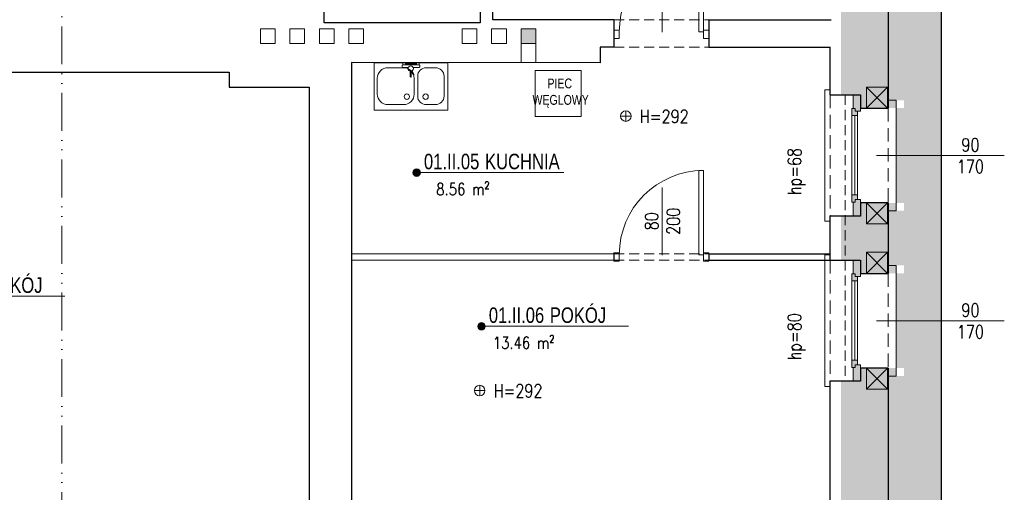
# Model space of a CAD drawing. Header units: millimetres. Extents: x 284606 to 628701, y -213781 to -93475.
# Tile 8 of 102: x 288067 to 289000, y -106438 to -105989. Entities that reach past the tile are written whole.
import ezdxf
from ezdxf.enums import TextEntityAlignment as Align

# ---------------------------------------------------------------- set-up
doc = ezdxf.new("R2010")
doc.units = ezdxf.units.MM
doc.linetypes.add('ACAD_ISO12W100', pattern=[21, 12, -3, 0, -3, 0, -3])
doc.linetypes.add('HIDDEN', pattern=[9.525, 6.35, -3.175])
doc.layers.get('0').update_dxf_attribs({"lineweight": 0})
for name, color, linetype, lineweight in [('!STR_Konstrukcja 0.20', 200, 'Continuous', 20), ('!STR_Konstrukcja 0.30', 64, 'Continuous', 30), ('!STR_Ocieplenie 0.05', 1, 'Continuous', 5), ('!STR_Opisy 0.09', 8, 'Continuous', 9), ('!STR_Przerywana 0.09', 8, 'HIDDEN', 9), ('!STR_Stolarka drzwiowa', 8, 'Continuous', 15), ('!STR_Stolarka okienna', 72, 'Continuous', 15), ('EKO Opisy 0.09', 8, 'Continuous', 9)]:
    doc.layers.add(name, color=color, linetype=linetype, lineweight=lineweight)
for name, color, linetype, lineweight, true_color in [('!STR_Kreskowanie ścian', 7, 'Continuous', 5, 0xa6a6a6), ('!STR_Wentylacja', 7, 'Continuous', 15, 0x3399ff), ('EKO Wyposażenie', 7, 'Continuous', 5, 0x919191)]:
    doc.layers.add(name, color=color, linetype=linetype, lineweight=lineweight, true_color=true_color)
doc.styles.add('1_50', font='txt', dxfattribs={"width": 0.8})
doc.styles.add('AB_Arial', font='NirmalaS.ttf')
doc.styles.add('EKO 1-10', font='romans.shx', dxfattribs={"width": 0.8, "height": 15})
doc.styles.add('EKO 1-5', font='romans.shx', dxfattribs={"width": 0.8, "height": 10})

# ---------------------------------------------------------------- blocks, each defined once
blk = doc.blocks.new('*U106')
blk.add_lwpolyline([(70, -45), (0, -45), (0, 0), (70, 0)], close=True)
for points in [[(20.65, -4.62), (11.65, -4.62, 0.414214), (3.65, -12.62), (3.65, -31.62, 0.414214), (11.65, -39.62), (20.65, -39.62, 0.414214), (28.65, -31.62), (28.65, -12.62, 0.414214)], [(41.98, -39.62), (56.98, -39.62, 0.414214), (66.98, -29.62), (66.98, -14.62, 0.414214), (56.98, -4.62), (41.98, -4.62, 0.414214), (31.98, -14.62), (31.98, -29.62, 0.414214)]]:
    blk.add_lwpolyline(points, format="xyb", close=True)
for centre in [(21.08, -32.13), (38.92, -32.13)]:
    blk.add_circle(centre, 2.54)
blk = doc.blocks.new('*U107')
for p, q in [((-11.09, 2.16), (-11.56, 1.63)), ((-11.56, 1.63), (-7.9, -0.12)), ((-7.56, 0.78), (-11.09, 2.16)), ((-4.86, 7.5), (-4.56, 1.8)), ((-2.89, 8.1), (-4.39, 8.02)), ((-0.37, 7.74), (-2.37, 7.63)), ((-1.54, -7.85), (-2.37, 7.63)), ((-2.37, 7.63), (-2.23, 5.14)), ((-2.23, 5.14), (-0.23, 5.24)), ((-0.67, -5.3), (-1.23, 5.19)), ((-0.23, 5.24), (-0.37, 7.74)), ((-13.44, -0.72), (-13.41, -1.22)), ((-7.96, -0.18), (-13.2, -0.46)), ((-13.15, -1.46), (-7.9, -1.18)), ((-4.31, -2.78), (-4.03, -7.98)), ((-3.51, -8.45), (-2.01, -8.37)), ((0.33, -5.24), (-1.67, -5.35)), ((-1.67, -5.35), (-1.54, -7.85)), ((-1.54, -7.85), (0.46, -7.74)), ((0.46, -7.74), (0.33, -5.24))]:
    blk.add_line(p, q)
blk.add_circle((-5.43, -0.54), 2.5)
for centre, radius, start, end in [((-4.36, 7.53), 0.5, 93.05823, 183.05823), ((-2.86, 7.61), 0.5, 3.05823, 93.05823), ((-13.19, -0.71), 0.25, 93.05823, 183.05823), ((-13.16, -1.21), 0.25, 183.05823, 273.05823), ((-3.54, -7.95), 0.5, 183.05823, 273.05823), ((-2.04, -7.87), 0.5, 273.05823, 3.05823)]:
    blk.add_arc(centre, radius, start, end)
blk = doc.blocks.new('wysokosc2')
at = {"ltscale": 2}
for points in [[(-5.06, 0.04), (5.03, 0.04)], [(0, 5.1), (0, -5.1)]]:
    blk.add_lwpolyline(points, dxfattribs=at)
blk.add_circle((0, 0), 5.03, dxfattribs=at)
at = {"ltscale": 2, "style": 'EKO 1-5', "width": 0.8}
blk.add_attdef('WYS', (13.29, -6.01), '', height=12.5, dxfattribs=at)
blk = doc.blocks.new('PIEC KAFLOWY')
at = {"layer": 'EKO Wyposażenie'}
blk.add_lwpolyline([(12.5, -14.8), (73.2, -14.8), (73.2, -75.5), (12.5, -75.5)], close=True, dxfattribs=at)
at = {"layer": 'EKO Wyposażenie', "insert": (33.9, -25.4), "char_height": 19.5, "attachment_point": 1, "style": '1_50'}
blk.add_mtext_dynamic_manual_height_columns('\\pi-5.3249;{\\H0.66667x;PIEC \\P\\pi-25.002;WĘGLOWY}', width=18.247, gutter_width=12.5, heights=[0], dxfattribs=at)
blk = doc.blocks.new('*U183')
at = {"layer": '!STR_Opisy 0.09', "linetype": 'Continuous'}
blk.add_line((-39.28, 63.89), (-39.28, -0.34), dxfattribs=at)
at = {"layer": '!STR_Stolarka drzwiowa'}
for points in [[(0, 0), (0, 80), (-4.38, 80), (-4.38, 0)], [(-80, -6.2), (-85, -6.2), (-85, 1.8), (-80, 1.8)], [(5, -6.2), (0, -6.2), (0, 1.8), (5, 1.8)]]:
    blk.add_lwpolyline(points, close=True, dxfattribs=at)
blk.add_arc((0, 0), 80, 90, 180, dxfattribs=at)
at = {"layer": '!STR_Opisy 0.09', "linetype": 'Continuous', "style": 'EKO 1-10', "width": 0.8}
blk.add_attdef('SZER', text='', height=12.5, rotation=90, dxfattribs=at).set_placement((-39.28, 31.77), align=Align.BOTTOM_CENTER)
at = {"layer": '!STR_Opisy 0.09', "ltscale": 0.7, "style": 'EKO 1-10', "width": 0.8}
blk.add_attdef('WYS', text='', height=12.5, rotation=90, dxfattribs=at).set_placement((-28.75, 31.77), align=Align.MIDDLE_CENTER)
blk = doc.blocks.new('*U755')
at = {"layer": '!STR_Konstrukcja 0.20', "linetype": 'Continuous', "lineweight": 15}
for points in [[(8.12, 56), (0.62, 56), (0.62, 63.5), (105.62, 63.5), (105.62, 56), (98.12, 56)], [(-4.38, 0.81), (-9.38, 0.81), (-9.38, -4.19), (115.62, -4.19), (115.62, 0.81), (110.62, 0.81)]]:
    blk.add_lwpolyline(points, dxfattribs=at)
at = {"layer": '!STR_Konstrukcja 0.30', "ltscale": 2}
for points in [[(-4.38, 0.81), (-4.38, 29.68), (8.12, 29.68), (8.12, 56)], [(98.12, 56), (98.12, 29.68), (110.62, 29.68), (110.62, 0.81)]]:
    blk.add_lwpolyline(points, dxfattribs=at)
at = {"layer": '!STR_Przerywana 0.09', "ltscale": 2}
for points in [[(8.12, 56), (98.12, 56)], [(-4.38, 0.81), (110.62, 0.81)]]:
    blk.add_lwpolyline(points, dxfattribs=at)
at = {"layer": '!STR_Stolarka okienna', "ltscale": 0.3}
for points in [[(-4.38, 22.64), (-4.38, 29.68), (11.02, 29.68), (11.02, 24.55), (8.52, 24.55), (8.52, 22.64), (-4.38, 22.64)], [(110.62, 22.64), (110.62, 29.68), (95.05, 29.68), (95.05, 24.55), (97.55, 24.55), (97.55, 22.64), (110.62, 22.64)], [(97.55, 21.56), (97.55, 24.55), (95.05, 24.55), (95.05, 26.7), (11.02, 26.7), (11.02, 24.55), (8.52, 24.55), (8.52, 21.56), (97.55, 21.56)], [(15.12, 26.7), (15.12, 21.56)], [(90.62, 24.13), (15.12, 24.13)], [(90.62, 21.56), (90.62, 26.7)]]:
    blk.add_lwpolyline(points, dxfattribs=at)
blk = doc.blocks.new('*U268')
at = {"layer": '!STR_Opisy 0.09', "linetype": 'Continuous'}
blk.add_line((0, 32.11), (0, -89.22), dxfattribs=at)
at = {"layer": '!STR_Opisy 0.09', "ltscale": 0.7, "style": 'EKO 1-5', "width": 0.8}
blk.add_attdef('WYS', text='', height=12.5, rotation=270, dxfattribs=at).set_placement((-10.53, 0), align=Align.MIDDLE_CENTER)
at = {"layer": '!STR_Opisy 0.09', "linetype": 'Continuous', "style": 'EKO 1-5', "width": 0.8}
blk.add_attdef('SZER', text='', height=12.5, rotation=270, dxfattribs=at).set_placement((0, 0), align=Align.BOTTOM_CENTER)
blk.add_attdef('HP=', (-37.47, -160.68), '', height=12.5, rotation=180, dxfattribs=at)
blk = doc.blocks.new('*U188')
at = {"layer": '!STR_Opisy 0.09', "linetype": 'Continuous'}
blk.add_line((0, 32.11), (0, -89.22), dxfattribs=at)
at = {"layer": '!STR_Opisy 0.09', "ltscale": 0.7, "style": 'EKO 1-5', "width": 0.8}
blk.add_attdef('WYS', text='', height=12.5, rotation=270, dxfattribs=at).set_placement((-10.53, 0), align=Align.MIDDLE_CENTER)
at = {"layer": '!STR_Opisy 0.09', "linetype": 'Continuous', "style": 'EKO 1-5', "width": 0.8}
blk.add_attdef('SZER', text='', height=12.5, rotation=270, dxfattribs=at).set_placement((0, 0), align=Align.BOTTOM_CENTER)
blk.add_attdef('HP=', (-37.47, -160.68), '', height=12.5, rotation=180, dxfattribs=at)
blk = doc.blocks.new('mur pruski')
at = {"layer": '!STR_Ocieplenie 0.05', "ltscale": 1.5}
blk.add_lwpolyline([(0, 20), (20, 20), (20, 0), (0, 0)], close=True, dxfattribs=at)
blk.add_lwpolyline([(0, 20), (20, 0), (20, 20), (0, 0)], dxfattribs=at)
blk = doc.blocks.new('*U459')
at = {"ltscale": 0.3}
blk.add_hatch(color=256, dxfattribs=at).paths.add_polyline_path([(-0.9, 50, 1), (6.8, 50, 1)])
at = {"ltscale": 1.5}
blk.add_line((17.6, 50), (154.6, 50), dxfattribs=at)
at = {"ltscale": 0.3}
blk.add_lwpolyline([(17.6, 50), (3, 50)], dxfattribs=at)
blk.add_circle((3, 50), 3.86, dxfattribs=at)
at = {"ltscale": 1.5, "width": 0.8}
for tag, p, height, style in [('NR_POM.', (10.5, 53.4), 16, 'AB_Arial'), ('NAZWA_POMIESZCZENIA', (66.9, 53.4), 16, 'AB_Arial'), ('POSADZKA', (9.1, 4), 12.5, 'EKO 1-5')]:
    blk.add_attdef(tag, p, '', height=height, rotation=0, dxfattribs=dict(at, style=style))
at = {"ltscale": 1.5, "style": 'EKO 1-5', "width": 0.8}
blk.add_attdef('POWIERZCHNIA', text='', height=12.5, rotation=0, dxfattribs=at).set_placement((78.1, 22.9), align=Align.BOTTOM_RIGHT)

msp = doc.modelspace()

# ---------------------------------------------------------------- hatches: boundary and pattern name
at = {"layer": '!STR_Kreskowanie ścian', "ltscale": 1.5}
h = msp.add_hatch(dxfattribs=at)
h.set_pattern_fill('AR-B88', color=8, scale=0.1, angle=90)
h.set_pattern_definition([(90, (0.048, 2671.18), (-20.32, 1e-15), []), (180, (0.048, 2671.18), (-20.32, -10.16), [20.32, -20.32])])
h.paths.add_polyline_path([(287467.89, -106579.02), (287422.89, -106579.02), (287422.89, -106573.02), (287422.84, -106573.02), (287372.84, -106623.02), (287372.84, -106629.02), (287467.89, -106629.02)])
h.paths.add_polyline_path([(287467.89, -106534.02), (287467.89, -106528.02), (287467.84, -106530.97), (287422.84, -106573.02), (287422.89, -106573.02), (287422.89, -106579.02), (287467.89, -106579.02)])
h.paths.add_polyline_path([(287509.69, -105418.02), (287554.6, -105417.93), (287554.6, -105367.93), (287459.64, -105368.02), (287459.6, -105514.93), (287509.69, -105514.93)])
h.paths.add_polyline_path([(287553.07, -105418.02), (287509.69, -105418.02), (287509.69, -105514.93), (287569.51, -105515.95), (287553.07, -105515.95)])
h.paths.add_polyline_path([(288412.09, -105431.03), (288412.14, -105431.02), (288412.14, -105418.02), (288325.14, -105418.02), (288325.14, -105463.02), (288325.14, -105463.02), (288325.14, -105477.74), (288355.14, -105476.02), (288355.09, -105475.97)])
h.paths.add_polyline_path([(288462.09, -105381.03), (288462.09, -105368.02), (288325.14, -105368.02), (288325.14, -105418.02), (288412.14, -105418.02), (288412.14, -105431.02), (288412.09, -105431.03)])
h.paths.add_polyline_path([(288355.14, -105476.02), (288325.09, -105452.99), (288325.09, -105504.61), (288325.14, -105587.46), (288325.14, -105500.73), (288355.14, -105475.73)])
h.paths.add_polyline_path([(288234.87, -105740.99), (288234.87, -105706.06), (288212.37, -105706.06), (288212.37, -105740.99)])
h.paths.add_polyline_path([(287075.51, -105726.75), (287075.51, -105672.71), (287050.51, -105672.71), (287050.51, -105726.75)])
h.paths.add_polyline_path([(288601.98, -105749.68), (288601.98, -105711.9), (288579.48, -105711.9), (288579.48, -105749.68)])
h.paths.add_polyline_path([(287924.91, -106505.24), (287963.26, -106505.24), (287963.26, -106482.74), (287924.91, -106482.74)])
h.paths.add_polyline_path([(286998.04, -106391.42), (286990.54, -106391.42), (286990.54, -106286.42), (286998.04, -106286.42)], flags=16)
h.paths.add_polyline_path([(287033.29, -106376.43), (287028.15, -106376.43), (287028.15, -106380.86), (287025.17, -106380.86), (287025.17, -106383.92), (286998.14, -106383.92), (286998.14, -106572.57), (287043.14, -106527.57), (287043.14, -106396.42), (287032.21, -106396.42), (287032.21, -106383.36), (287033.29, -106383.36)])
h.paths.add_polyline_path([(286998.14, -106117.92), (287025.17, -106117.92), (287025.17, -106120.82), (287028.15, -106120.82), (287028.15, -106124.92), (287033.29, -106124.92), (287033.29, -106118.32), (287032.21, -106118.32), (287032.21, -106105.42), (287043.14, -106105.42), (287043.14, -106026.68), (286998.14, -106026.68)])
h.paths.add_polyline_path([(287025.17, -106207.92), (286998.14, -106207.92), (286998.14, -106293.92), (287025.17, -106293.92), (287025.17, -106296.82), (287028.15, -106296.82), (287028.15, -106300.92), (287033.29, -106300.92), (287033.29, -106294.32), (287032.21, -106294.32), (287032.21, -106281.42), (287043.14, -106281.42), (287043.14, -106220.42), (287032.21, -106220.42), (287032.21, -106207.36), (287033.29, -106207.36), (287033.29, -106200.43), (287028.15, -106200.43), (287028.15, -106204.86), (287025.17, -106204.86)])
h.paths.add_polyline_path([(286998.14, -106026.68), (286948.09, -106026.68), (286948.09, -106622.62), (286998.14, -106572.57)])
h.paths.add_polyline_path([(286998.04, -106110.42), (286998.04, -106215.42), (286990.54, -106215.42), (286990.54, -106110.42)], flags=16)
h.paths.add_polyline_path([(288890.48, -106319.92), (288864.07, -106319.92), (288864.07, -106316.86), (288861.09, -106316.86), (288861.09, -106312.43), (288855.95, -106312.43), (288855.95, -106319.36), (288857.03, -106319.36), (288857.03, -106332.42), (288845.48, -106332.42), (288845.48, -106528.02), (288890.48, -106573.02)])
h.paths.add_polyline_path([(288905.38, -106170.42), (288905.38, -106065.42), (288897.88, -106065.42), (288897.88, -106170.42)], flags=16)
h.paths.add_polyline_path([(288905.38, -106162.92), (288890.48, -106162.92), (288890.48, -106229.92), (288905.38, -106229.92), (288905.38, -106222.42), (288897.88, -106222.42), (288897.88, -106327.42), (288905.38, -106327.42), (288905.38, -106319.92), (288890.48, -106319.92), (288890.48, -106573.02), (288940.43, -106622.97), (288940.43, -105381.16), (288890.48, -105431.11), (288890.48, -106072.92), (288905.38, -106072.92)])
h.paths.add_polyline_path([(288855.95, -106079.92), (288861.09, -106079.92), (288861.09, -106075.82), (288864.07, -106075.82), (288864.07, -106072.92), (288890.48, -106072.92), (288890.48, -105431.11), (288845.48, -105476.11), (288845.48, -106060.42), (288857.03, -106060.42), (288857.03, -106073.32), (288855.95, -106073.32)])
h.paths.add_polyline_path([(288861.09, -106155.43), (288855.95, -106155.43), (288855.95, -106162.36), (288857.03, -106162.36), (288857.03, -106175.42), (288845.48, -106175.42), (288845.48, -106217.42), (288857.03, -106217.42), (288857.03, -106230.32), (288855.95, -106230.32), (288855.95, -106236.92), (288861.09, -106236.92), (288861.09, -106232.82), (288864.07, -106232.82), (288864.07, -106229.92), (288890.48, -106229.92), (288890.48, -106162.92), (288864.07, -106162.92), (288864.07, -106159.86), (288861.09, -106159.86)])
at = {"layer": '!STR_Wentylacja', "ltscale": 1.5}
h = msp.add_hatch(color=8, dxfattribs=at)
h.dxf.hatch_style = 1
h.paths.add_polyline_path([(288556.14, -105997.67), (288542.14, -105997.67), (288542.14, -106011.67), (288556.14, -106011.67)])

# ---------------------------------------------------------------- linework, layer by layer
at = {"layer": '!STR_Konstrukcja 0.30', "color": 8, "ltscale": 1.5}
for p, q in [((288630.19, -105988.93), (288630.19, -106014.93)), ((288720.19, -105988.93), (288720.19, -106014.93)), ((288720.19, -105988.93), (288836.16, -105988.93)), ((288720.19, -106014.93), (288835.19, -106014.93)), ((288381.15, -106211.16), (288630.19, -106211.42)), ((288630.19, -106211.42), (288630.19, -106217.42)), ((288720.19, -106211.42), (288835.19, -106211.42)), ((288720.19, -106211.42), (288720.19, -106217.42)), ((288381.15, -106217.16), (288630.19, -106217.42)), ((288720.19, -106217.42), (288835.19, -106217.42))]:
    msp.add_line(p, q, dxfattribs=at)
for points in [[(288367.04, -105367.93), (288462.04, -105367.93), (288462.04, -105380.94), (288940.38, -105381.02), (288940.38, -106622.92), (288495.18, -106622.92), (288495.18, -106641.92), (287838.05, -106641.92)], [(288735.53, -105430.98), (288890.38, -105431.01), (288890.38, -106072.92)], [(288503.19, -105931.93), (288503.19, -105991.93), (288355.19, -105991.93), (288355.19, -105950.93)], [(288630.19, -105988.93), (288515.19, -105988.93), (288515.19, -105931.93)], [(288617.19, -106014.93), (288617.19, -106029.93), (288381.15, -106029.66)], [(288630.19, -106014.93), (288617.19, -106014.93)], [(288835.19, -106060.42), (288835.19, -106014.93)], [(288381.15, -106029.66), (288381.15, -106513.65), (288835.19, -106513.92), (288835.19, -106332.42)], [(288053.96, -106038.92), (288265.04, -106038.92)], [(288265.04, -106038.92), (288265.04, -106052.92), (288341.04, -106052.92)], [(288341.04, -106052.92), (288341.04, -106545.92), (288311.55, -106545.92)], [(288890.38, -106162.92), (288890.38, -106229.92)], [(288835.19, -106217.42), (288835.19, -106175.42)], [(288890.38, -106319.92), (288890.38, -106572.92), (288445.18, -106572.92), (288445.18, -106591.92), (288299.05, -106591.92)]]:
    msp.add_lwpolyline(points, dxfattribs=at)
at = {"layer": '!STR_Przerywana 0.09', "color": 8, "ltscale": 1.5}
for p, q in [((288630.19, -105988.93), (288720.19, -105988.93)), ((288630.19, -106014.93), (288720.19, -106014.93)), ((288849.63, -106060.42), (288849.63, -106332.42)), ((288630.19, -106211.42), (288720.19, -106211.42)), ((288630.19, -106217.42), (288720.19, -106217.42))]:
    msp.add_line(p, q, dxfattribs=at)
at = {"layer": '!STR_Wentylacja', "color": 8, "ltscale": 1.5}
for p, q in [((288542.14, -106011.67), (288542.14, -106029.84)), ((288556.14, -106011.67), (288556.14, -106029.86))]:
    msp.add_line(p, q, dxfattribs=at)
for points in [[(288294.76, -105997.67), (288294.76, -106011.67), (288308.76, -106011.67), (288308.76, -105997.67)], [(288322.76, -105997.67), (288322.76, -106011.67), (288336.76, -106011.67), (288336.76, -105997.67)], [(288350.76, -105997.67), (288350.76, -106011.67), (288364.76, -106011.67), (288364.76, -105997.67)], [(288378.76, -105997.67), (288378.76, -106011.67), (288392.76, -106011.67), (288392.76, -105997.67)], [(288486.14, -105997.67), (288486.14, -106011.67), (288500.14, -106011.67), (288500.14, -105997.67)], [(288514.14, -105997.67), (288514.14, -106011.67), (288528.14, -106011.67), (288528.14, -105997.67)], [(288542.14, -105997.67), (288542.14, -106011.67), (288556.14, -106011.67), (288556.14, -105997.67)]]:
    msp.add_lwpolyline(points, close=True, dxfattribs=at)
at = {"layer": 'EKO Opisy 0.09', "color": 8, "linetype": 'ACAD_ISO12W100', "ltscale": 3}
msp.add_lwpolyline([(288106.44, -106789.7), (288106.44, -105936.04), (288171.44, -105936.04), (288171.44, -105155.94)], dxfattribs=at)

# ---------------------------------------------------------------- block references
at = {"layer": '!STR_Ocieplenie 0.05', "color": 8}
for p in [(288869.73, -106072.92), (288869.73, -106182.92), (288869.73, -106229.92), (288869.73, -106339.92)]:
    msp.add_blockref('mur pruski', p, dxfattribs=at)
at = {"layer": '!STR_Opisy 0.09', "color": 8}
ref = msp.add_blockref('wysokosc2', (288641.43, -106080.53), dxfattribs=dict(at, xscale=-1, rotation=180))
ref.add_attrib('WYS', 'H=292', (288654.72, -106087.03), dxfattribs={"layer": '0', "ltscale": 2, "height": 12.5, "style": 'EKO 1-5', "width": 0.8})
ref = msp.add_blockref('*U188', (288968.31, -106117.92), dxfattribs=dict(at, xscale=-1, rotation=270))
ref.add_attrib('SZER', '90', dxfattribs={"linetype": 'Continuous', "height": 12.5, "style": 'EKO 1-5', "width": 0.8}).set_placement((288968.31, -106117.92), align=Align.BOTTOM_CENTER)
ref.add_attrib('WYS', '170', dxfattribs={"ltscale": 0.7, "height": 12.5, "style": 'EKO 1-5', "width": 0.8}).set_placement((288968.31, -106128.45), align=Align.MIDDLE_CENTER)
ref.add_attrib('HP=', 'hp=68', (288807.63, -106155.39), dxfattribs={"linetype": 'Continuous', "height": 12.5, "rotation": 90, "style": 'EKO 1-5', "width": 0.8})
ref = msp.add_blockref('*U459', (288440.28, -106180.19), dxfattribs=dict(at, xscale=0.9199999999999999, yscale=0.9199999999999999, zscale=0.9199999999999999))
ref.add_attrib('NAZWA_POM', 'KUCHNIA', (288507.82, -106131.02), dxfattribs={"layer": '0', "ltscale": 1.5, "height": 14.72, "rotation": 0, "style": 'AB_Arial', "width": 0.8})
ref.add_attrib('NUMER_POM', '01.II.05', (288449.95, -106131.02), dxfattribs={"layer": '0', "ltscale": 1.5, "height": 14.72, "rotation": 0, "style": 'AB_Arial', "width": 0.8})
ref.add_attrib('R-SURF', '8.56 m²', dxfattribs={"layer": '0', "ltscale": 1.5, "height": 11.5, "rotation": 0, "style": 'EKO 1-5', "width": 0.8}).set_placement((288512.09, -106159.12), align=Align.BOTTOM_RIGHT)
ref = msp.add_blockref('*U459', (287967.24, -106297.64), dxfattribs=dict(at, xscale=0.9199999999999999, yscale=0.9199999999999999, zscale=0.9199999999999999))
ref.add_attrib('NAZWA_POM', 'POKÓJ', (288034.79, -106248.47), dxfattribs={"layer": '0', "ltscale": 1.5, "height": 14.72, "rotation": 0, "style": 'AB_Arial', "width": 0.8})
ref.add_attrib('NUMER_POM', '01.I.06', (287976.92, -106248.47), dxfattribs={"layer": '0', "ltscale": 1.5, "height": 14.72, "rotation": 0, "style": 'AB_Arial', "width": 0.8})
ref.add_attrib('R-SURF', '22.76 m²', dxfattribs={"layer": '0', "ltscale": 1.5, "height": 11.5, "rotation": 0, "style": 'EKO 1-5', "width": 0.8}).set_placement((288039.06, -106276.57), align=Align.BOTTOM_RIGHT)
ref = msp.add_blockref('*U459', (288501.8, -106326.14), dxfattribs=dict(at, xscale=0.9199999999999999, yscale=0.9199999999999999, zscale=0.9199999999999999))
ref.add_attrib('NAZWA_POM', 'POKÓJ', (288569.34, -106276.97), dxfattribs={"layer": '0', "ltscale": 1.5, "height": 14.72, "rotation": 0, "style": 'AB_Arial', "width": 0.8})
ref.add_attrib('NUMER_POM', '01.II.06', (288511.47, -106276.97), dxfattribs={"layer": '0', "ltscale": 1.5, "height": 14.72, "rotation": 0, "style": 'AB_Arial', "width": 0.8})
ref.add_attrib('R-SURF', '13.46 m²', dxfattribs={"layer": '0', "ltscale": 1.5, "height": 11.5, "rotation": 0, "style": 'EKO 1-5', "width": 0.8}).set_placement((288573.61, -106305.07), align=Align.BOTTOM_RIGHT)
ref = msp.add_blockref('*U268', (288968.31, -106274.84), dxfattribs=dict(at, xscale=-1, rotation=270))
ref.add_attrib('SZER', '90', dxfattribs={"linetype": 'Continuous', "height": 12.5, "style": 'EKO 1-5', "width": 0.8}).set_placement((288968.31, -106274.84), align=Align.BOTTOM_CENTER)
ref.add_attrib('WYS', '170', dxfattribs={"ltscale": 0.7, "height": 12.5, "style": 'EKO 1-5', "width": 0.8}).set_placement((288968.31, -106285.37), align=Align.MIDDLE_CENTER)
ref.add_attrib('HP=', 'hp=80', (288807.63, -106312.31), dxfattribs={"linetype": 'Continuous', "height": 12.5, "rotation": 90, "style": 'EKO 1-5', "width": 0.8})
ref = msp.add_blockref('wysokosc2', (288502.8, -106341.24), dxfattribs=dict(at, xscale=-1, rotation=180))
ref.add_attrib('WYS', 'H=292', (288516.09, -106347.74), dxfattribs={"layer": '0', "ltscale": 2, "height": 12.5, "style": 'EKO 1-5', "width": 0.8})
at = {"layer": '!STR_Stolarka drzwiowa', "color": 8, "ltscale": 0.3}
for p in [(288715.19, -106000.61), (288715.19, -106212.22)]:
    msp.add_blockref('*U183', p, dxfattribs=at).add_auto_attribs({'WYS': '200', 'SZER': '80'})
at = {"layer": '!STR_Stolarka okienna', "color": 8, "ltscale": 1.5, "rotation": 270}
for p in [(288834.39, -106064.8), (288834.39, -106221.8)]:
    msp.add_blockref('*U755', p, dxfattribs=at)
at = {"layer": 'EKO Wyposażenie', "color": 8, "xscale": 0.7200000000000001, "yscale": 0.7200000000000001, "zscale": 0.7200000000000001}
msp.add_blockref('PIEC KAFLOWY', (288546.5, -106026.53), dxfattribs=at)
at = {"layer": 'EKO Wyposażenie', "color": 8, "ltscale": 0.3, "xscale": -1}
msp.add_blockref('*U106', (288472.64, -106029.93), dxfattribs=at)
at = {"layer": 'EKO Wyposażenie', "color": 8, "xscale": -1, "rotation": 273.0582290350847}
msp.add_blockref('*U107', (288437.64, -106029.93), dxfattribs=at)

doc.saveas('drawing.dxf')
